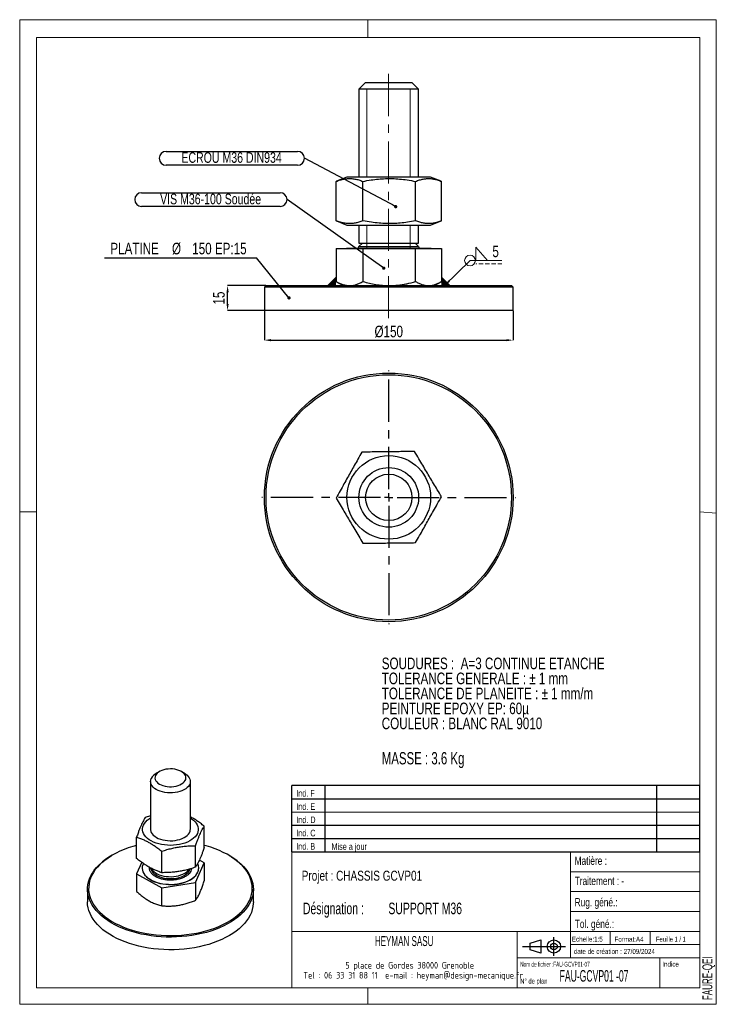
# Model space of a CAD drawing. Header units: millimetres. Extents: x 0 to 210, y 0 to 297.
import ezdxf
from ezdxf.enums import TextEntityAlignment as Align

# ---------------------------------------------------------------- set-up
doc = ezdxf.new("R2010")
doc.units = ezdxf.units.MM
doc.header["$PDSIZE"] = -1
doc.linetypes.add('CENTERX2', pattern=[20.32, 12.7, -2.54, 2.54, -2.54])
doc.linetypes.add('HIDDEN', pattern=[1.905, 1.27, -0.635])
for name, color, linetype in [('COTES', 1, 'Continuous'), ('NOTES', 6, 'Continuous'), ('TRAIT-MIXTES', 3, 'CENTERX2')]:
    doc.layers.add(name, color=color, linetype=linetype)
doc.layers.add('TRAIT-FORT', color=4, linetype='Continuous', lineweight=25)
doc.styles.add('SLDTEXTSTYLE0', font='TXT', dxfattribs={"width": 0.75})
doc.styles.add('SLDTEXTSTYLE1', font='TXT', dxfattribs={"width": 0.696429})
doc.styles.add('SLDTEXTSTYLE2', font='TXT', dxfattribs={"width": 0.605})
doc.styles.add('SLDTEXTSTYLE3', font='TXT', dxfattribs={"width": 0.692308})
doc.styles.add('SLDTEXTSTYLE4', font='TXT', dxfattribs={"width": 0.7})
doc.styles.add('SLDTEXTSTYLE5', font='TXT', dxfattribs={"width": 0.568363})
doc.styles.add('SLDTEXTSTYLE6', font='TXT', dxfattribs={"width": 0.554289})
doc.styles.add('SLDTEXTSTYLE7', font='TXT', dxfattribs={"width": 0.672073})
doc.styles.add('SLDTEXTSTYLE8', font='ISOCP3', dxfattribs={"width": 0.96})
doc.dimstyles.new('SLDDIMSTYLE0', dxfattribs={"dimtxt": 3.5, "dimasz": 2, "dimexe": 0, "dimexo": 0.0625, "dimgap": 0.875, "dimtad": 1, "dimlfac": 2, "dimrnd": 1e-09, "dimzin": 12, "dimdsep": 46, "dimtxsty": 'SLDTEXTSTYLE0', "dimsah": 1, "dimcen": 0.09, "dimadec": 0, "dimazin": 3, "dimtfac": 1, "dimtmove": 0, "dimatfit": 0, "dimfxl": 1, "dimfrac": 2, "dimtolj": 1, "dimtzin": 12, "dimarcsym": 0})
doc.dimstyles.new('SLDDIMSTYLE1', dxfattribs={"dimtxt": 3.5, "dimasz": 2, "dimexe": 0, "dimexo": 0.0625, "dimgap": 0.875, "dimtad": 1, "dimlfac": 2, "dimrnd": 1e-09, "dimzin": 12, "dimdsep": 46, "dimtxsty": 'SLDTEXTSTYLE0', "dimsah": 1, "dimcen": 0.09, "dimadec": 0, "dimazin": 3, "dimtfac": 1, "dimtofl": 0, "dimtmove": 0, "dimatfit": 3, "dimfxl": 1, "dimfrac": 2, "dimtolj": 1, "dimtzin": 12, "dimarcsym": 0})
doc.dimstyles.new('SLDDIMSTYLE2', dxfattribs={"dimtxt": 0.18, "dimasz": 1, "dimexe": 0, "dimexo": 0.0625, "dimgap": 0, "dimtad": 0, "dimtih": 1, "dimtoh": 1, "dimdec": 0, "dimrnd": 1e-09, "dimzin": 0, "dimdsep": 46, "dimtxsty": 'Standard', "dimblk1": 'DOT', "dimblk2": 'DOT', "dimsah": 1, "dimcen": 0.09, "dimadec": 0, "dimazin": 0, "dimtfac": 1, "dimtdec": 0, "dimtofl": 0, "dimtmove": 0, "dimatfit": 3, "dimldrblk": 'DOT', "dimfxl": 1, "dimfrac": 2, "dimtolj": 1, "dimtzin": 0, "dimarcsym": 0})
doc.dimstyles.new('SLDDIMSTYLE3', dxfattribs={"dimtxt": 0.18, "dimasz": 2, "dimexe": 0, "dimexo": 0.0625, "dimgap": 0, "dimtad": 0, "dimtih": 1, "dimtoh": 1, "dimdec": 0, "dimrnd": 1e-09, "dimzin": 0, "dimdsep": 46, "dimtxsty": 'Standard', "dimsah": 1, "dimcen": 0.09, "dimadec": 0, "dimazin": 0, "dimtfac": 2, "dimtdec": 0, "dimtofl": 0, "dimtmove": 0, "dimatfit": 3, "dimfxl": 1, "dimfrac": 2, "dimtolj": 1, "dimtzin": 0, "dimarcsym": 0})

# ---------------------------------------------------------------- blocks, each defined once
blk = doc.blocks.new('TAB MODIFS')
for p, q in [((123, 20), (0, 20)), ((0, 0), (0, 20)), ((10, 20), (10, 0)), ((110, 20), (110, 0)), ((123, 0), (123, 20)), ((0, 16), (123, 16)), ((0, 8), (123, 8)), ((0, 4), (123, 4)), ((0, 0), (123, 0))]:
    blk.add_line(p, q)
at = {"color": 7, "linetype": 'Continuous', "lineweight": 18}
blk.add_line((0, 12), (123, 12), dxfattribs=at)
at = {"color": 7}
for tag in ['AUTOATTR0', 'AUTOATTR1', 'AUTOATTR2', 'AUTOATTR3', 'AUTOATTR4', 'AUTOATTR5', 'AUTOATTR6', 'AUTOATTR7', 'AUTOATTR8', 'AUTOATTR9']:
    blk.add_attdef(tag, (0, 0), '', height=1, dxfattribs=at)
at = {"layer": 'NOTES', "color": 211, "char_height": 2, "attachment_point": 1, "style": 'SLDTEXTSTYLE0'}
for s, insert in [('Ind. F', (1.36, 18.66)), ('Ind. E', (1.36, 14.66)), ('Ind. D', (1.36, 10.66)), ('Ind. C', (1.36, 6.66)), ('Ind. B', (1.36, 2.66))]:
    blk.add_mtext(s, dxfattribs=dict(at, insert=insert))
blk = doc.blocks.new('Bloc2')
for p, q in [((2.32, 3.8), (5.55, 4.8)), ((2.32, 1.8), (2.32, 3.8)), ((5.55, 4.8), (5.55, 0.8)), ((9.48, 0), (9.48, 5.6)), ((0, 2.8), (12.98, 2.8)), ((5.55, 0.8), (2.32, 1.8))]:
    blk.add_line(p, q)
for radius in [2, 1]:
    blk.add_circle((9.48, 2.8), radius)
blk = doc.blocks.new('SW_NOTE_0')
at = {"layer": 'NOTES', "color": 0, "char_height": 3.5, "attachment_point": 1, "style": 'SLDTEXTSTYLE0'}
for s, insert in [('SOUDURES :  A=3 CONTINUE ETANCHE', (0, 4.51)), ('TOLERANCE GENERALE : ± 1 mm', (0, -0.01)), ('TOLERANCE DE PLANEITE : ± 1 mm/m', (0, -4.54)), ('PEINTURE EPOXY EP: 60µ', (0, -9.07)), ('COULEUR : BLANC RAL 9010', (0, -13.59))]:
    blk.add_mtext(s, dxfattribs=dict(at, insert=insert))
blk = doc.blocks.new('SW_NOTE_1')
at = {"layer": 'NOTES', "color": 0, "char_height": 3.5, "attachment_point": 1, "style": 'SLDTEXTSTYLE7'}
for s, insert in [('Désignation :', (0, 4.51)), ('SUPPORT M36', (25.76, 4.51))]:
    blk.add_mtext(s, dxfattribs=dict(at, insert=insert))
blk = doc.blocks.new('SW_NOTE_2')
at = {"layer": 'NOTES', "color": 0, "char_height": 2, "attachment_point": 2, "style": 'SLDTEXTSTYLE8'}
for s, insert in [('5 place de Gordes 38000 Grenoble', (20.94, 2.58)), ('Tel : 06 33 31 88 11  e-mail : heyman@design-mecanique.fr', (22, -0.42))]:
    blk.add_mtext(s, dxfattribs=dict(at, insert=insert))
blk = doc.blocks.new('_D')
at = {"layer": 'COTES', "color": 0, "lineweight": -2, "transparency": 16777216}
for p, q in [((74.18, 216.79), (62.66, 216.79)), ((62.66, 211.29), (62.66, 214.79)), ((73.68, 209.29), (62.66, 209.29))]:
    blk.add_line(p, q, dxfattribs=at)
at = {"layer": 'COTES', "color": 0, "transparency": 16777216}
for points in [[(62.32, 214.79), (62.99, 214.79), (62.66, 216.79)], [(62.32, 211.29), (62.99, 211.29), (62.66, 209.29)]]:
    blk.add_solid(points, dxfattribs=at)
at = {"layer": 'Defpoints', "color": 0, "transparency": 16777216}
for p in [(62.66, 216.79), (74.24, 216.79), (73.74, 209.29)]:
    blk.add_point(p, dxfattribs=at)
at = {"layer": 'COTES', "color": 0, "transparency": 16777216, "insert": (58.28, 213.04), "char_height": 3.5, "attachment_point": 2, "rotation": 90, "style": 'SLDTEXTSTYLE0'}
blk.add_mtext('\\A1;15', dxfattribs=at)
blk = doc.blocks.new('_D_1')
at = {"layer": 'COTES', "color": 0, "lineweight": -2, "transparency": 16777216}
for p, q in [((73.74, 209.23), (73.74, 200.33)), ((148.74, 209.23), (148.74, 200.33)), ((75.74, 200.33), (146.74, 200.33))]:
    blk.add_line(p, q, dxfattribs=at)
at = {"layer": 'COTES', "color": 0, "transparency": 16777216}
for points in [[(75.74, 200.66), (75.74, 200), (73.74, 200.33)], [(146.74, 200.66), (146.74, 200), (148.74, 200.33)]]:
    blk.add_solid(points, dxfattribs=at)
at = {"layer": 'Defpoints', "color": 0, "transparency": 16777216}
for p in [(73.74, 209.29), (148.74, 209.29), (148.74, 200.33)]:
    blk.add_point(p, dxfattribs=at)
at = {"layer": 'COTES', "color": 0, "transparency": 16777216, "insert": (111.24, 204.7), "char_height": 3.5, "attachment_point": 2, "style": 'SLDTEXTSTYLE0'}
blk.add_mtext('\\A1;%%c150', dxfattribs=at)
blk = doc.blocks.new('SW_NOTE_3')
at = {"layer": 'NOTES', "color": 0}
blk.add_line((-45.84, 0), (0, 0), dxfattribs=at)
at = {"layer": 'NOTES', "color": 0, "char_height": 3.5, "attachment_point": 2, "style": 'SLDTEXTSTYLE0'}
for s, insert in [('PLATINE', (-36.73, 4.56)), ('%%c', (-24.09, 4.56)), ('150 EP:15', (-11.16, 4.56))]:
    blk.add_mtext(s, dxfattribs=dict(at, insert=insert))
blk = doc.blocks.new('_Dot')
at = {"color": 0, "linetype": 'ByBlock', "lineweight": -2}
blk.add_line((-0.5, 0), (-1, 0), dxfattribs=at)
at = {"color": 0, "linetype": 'ByBlock', "const_width": 0.5}
blk.add_lwpolyline([(-0.25, 0, 1), (0.25, 0, 1)], format="xyb", close=True, dxfattribs=at)
blk = doc.blocks.new('SW_NOTE_4')
at = {"layer": 'NOTES', "color": 0}
for p, q in [((-41.7, 2.08), (-2.08, 2.08)), ((-2.08, -2.08), (-41.7, -2.08))]:
    blk.add_line(p, q, dxfattribs=at)
for centre, start, end in [((-41.7, 0), 90, 270), ((-2.08, 0), 270, 90)]:
    blk.add_arc(centre, 2.08, start, end, dxfattribs=at)
at = {"layer": 'NOTES', "color": 0, "insert": (-21.99, 1.82), "char_height": 3.175, "attachment_point": 2, "style": 'SLDTEXTSTYLE0'}
blk.add_mtext('ECROU M36 DIN934', dxfattribs=at)
blk = doc.blocks.new('SW_NOTE_5')
at = {"layer": 'NOTES', "color": 0}
for p, q in [((-43.84, 2.08), (-2.08, 2.08)), ((-2.08, -2.08), (-43.84, -2.08))]:
    blk.add_line(p, q, dxfattribs=at)
for centre, start, end in [((-43.84, 0), 90, 270), ((-2.08, 0), 270, 90)]:
    blk.add_arc(centre, 2.08, start, end, dxfattribs=at)
at = {"layer": 'NOTES', "color": 0, "insert": (-23.03, 1.77), "char_height": 3.175, "attachment_point": 2, "style": 'SLDTEXTSTYLE0'}
blk.add_mtext('VIS M36-100 Soudée', dxfattribs=at)
blk = doc.blocks.new('SW_SYMBOL_WELD_FILL')
at = {"color": 0, "linetype": 'Continuous', "lineweight": 18}
for p, q in [((100, 0), (100, 900)), ((100, 900), (900, 0)), ((100, 0), (900, 0))]:
    blk.add_line(p, q, dxfattribs=at)
blk = doc.blocks.new('SW_WELDSYMBOL_0')
at = {"color": 0, "linetype": 'Continuous', "lineweight": 18}
blk.add_line((9.64, 0), (0, 0), dxfattribs=at)
at = {"color": 0, "linetype": 'HIDDEN', "lineweight": 18}
blk.add_line((9.64, -1), (1.8, -1), dxfattribs=at)
at = {"color": 0, "linetype": 'Continuous', "lineweight": 18}
blk.add_circle((0, 0), 1.62, dxfattribs=at)
at = {"color": 0, "linetype": 'Continuous', "lineweight": 18, "xscale": 0.004470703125, "yscale": 0.004470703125, "zscale": 0.004470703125}
blk.add_blockref('SW_SYMBOL_WELD_FILL', (1.26, 0), dxfattribs=at)
at = {"color": 0, "linetype": 'Continuous', "lineweight": 18, "insert": (6.74, 4.51), "char_height": 3.5, "attachment_point": 1, "style": 'SLDTEXTSTYLE0'}
blk.add_mtext('5', dxfattribs=at)
blk = doc.blocks.new('SW_CENTERMARKSYMBOL_0')
at = {"layer": 'TRAIT-MIXTES', "color": 0}
for p, q in [((0, 2.5), (0, 38.25)), ((-2.5, 0), (-38.25, 0)), ((0, 0), (-1.25, 0)), ((0, 0), (0, 1.25)), ((0, 0), (0, -1.25)), ((0, 0), (1.25, 0)), ((2.5, 0), (38.25, 0)), ((0, -2.5), (0, -38.25))]:
    blk.add_line(p, q, dxfattribs=at)

msp = doc.modelspace()

# ---------------------------------------------------------------- hatches: boundary and pattern name
at = {"lineweight": 18}
for points in [[(95.364, 219.2888), (95.364, 218.0169), (95.364, 216.7888), (92.864, 216.7888)], [(127.116, 219.2888), (127.116, 218.0169), (127.116, 216.7888), (129.616, 216.7888)]]:
    msp.add_hatch(color=256, dxfattribs=at).paths.add_polyline_path(points, flags=0)

# ---------------------------------------------------------------- linework, layer by layer
for p, q in [((-0.0171, 297), (209.9829, 297)), ((-0.0171, 297), (-0.0171, 0)), ((104.9829, 297), (104.9829, 291.6268)), ((209.9829, 297), (209.9829, 0)), ((5, 291.6268), (205, 291.6268)), ((5, 291.6268), (5, 148.5091)), ((205, 291.6268), (204.9999, 5.0001)), ((102.24, 276.0388), (117.7221, 276.0388)), ((104.6165, 276.0388), (104.6165, 249.5388)), ((117.7221, 276.0388), (117.7221, 249.5388)), ((117.7221, 249.5388), (104.6165, 249.5388)), ((104.6165, 235.0388), (117.7221, 235.0388)), ((104.6165, 235.0388), (104.6165, 227.8992)), ((117.7221, 235.0388), (117.7221, 227.8888)), ((95.364, 219.2888), (92.864, 216.7888)), ((127.116, 219.2888), (129.616, 216.7888)), ((-0.0171, 148.5091), (5, 148.5091)), ((5, 148.5091), (5, 5.0001)), ((205, 148.5184), (209.9829, 148.1054)), ((5, 67.6922), (5, 5.0001)), ((81.9999, 46.0001), (81.9999, 5.0001)), ((204.9999, 46.0001), (81.9999, 46.0001)), ((165.9999, 46.0001), (165.9999, 14.0001)), ((204.9999, 46.0001), (204.9999, 5.0001)), ((165.9999, 40.0001), (204.9999, 40.0001)), ((165.9999, 34.0001), (204.9999, 34.0001)), ((165.9999, 28.0001), (204.9999, 28.0001)), ((81.9999, 22.0001), (204.9999, 22.0001)), ((149.9999, 22.0001), (149.9999, 5.0001)), ((177.9999, 22.0001), (177.9999, 18.0001)), ((189.9999, 22.0001), (189.9999, 18.0001)), ((165.9999, 18.0001), (204.9999, 18.0001)), ((149.9999, 14.0001), (204.9999, 14.0001)), ((192.9999, 14.0001), (192.9999, 5.0001)), ((5, 5.0001), (204.9999, 5.0001)), ((81.9999, 5.0001), (204.9999, 5.0001)), ((104.9829, 0), (104.9829, 5.0001)), ((-0.0171, 0), (209.9829, 0))]:
    msp.add_line(p, q, dxfattribs=at)
at = {"layer": 'TRAIT-FORT', "lineweight": 25}
for p, q in [((104.24, 278.0388), (102.24, 276.0388)), ((104.24, 278.0388), (105.2206, 278.0388)), ((105.2206, 278.0388), (118.24, 278.0388)), ((120.24, 276.0388), (118.24, 278.0388)), ((102.24, 276.0388), (102.24, 249.5388)), ((103.5008, 276.0388), (102.24, 276.0388)), ((120.24, 276.0388), (103.5008, 276.0388)), ((120.24, 249.5388), (120.24, 276.0388)), ((98.6255, 249.5388), (95.4719, 248.2647)), ((105.0654, 249.5388), (98.6255, 249.5388)), ((123.8545, 249.5388), (105.0654, 249.5388)), ((127.0081, 248.2647), (123.8545, 249.5388)), ((95.4797, 248.2622), (95.364, 248.2206)), ((95.364, 236.357), (95.364, 248.2206)), ((103.4684, 236.357), (103.4684, 248.2206)), ((119.3444, 236.357), (119.3444, 248.2206)), ((127.116, 236.357), (127.116, 248.2206)), ((95.364, 236.357), (95.4797, 236.3152)), ((95.4719, 236.3129), (98.6255, 235.0388)), ((98.6255, 235.0388), (105.0654, 235.0388)), ((102.24, 235.0388), (102.24, 229.6213)), ((105.0654, 235.0388), (123.8545, 235.0388)), ((120.24, 229.6213), (120.24, 235.0388)), ((123.8545, 235.0388), (127.0081, 236.3129)), ((103.3225, 229.6213), (102.24, 228.5388)), ((102.24, 229.6213), (120.24, 229.6213)), ((120.24, 228.5388), (119.1575, 229.6213)), ((95.364, 227.9388), (95.364, 218.0169)), ((95.364, 227.9388), (103.4684, 227.9388)), ((98.4625, 228.0388), (98.4625, 227.9388)), ((98.4625, 228.0388), (124.0175, 228.0388)), ((102.24, 228.5388), (120.24, 228.5388)), ((103.4684, 227.9388), (103.4684, 218.0169)), ((103.4684, 227.9388), (119.3444, 227.9388)), ((119.3444, 218.0169), (119.3444, 227.9388)), ((119.3444, 227.9388), (127.116, 227.9388)), ((124.0175, 227.9388), (124.0175, 228.0388)), ((127.116, 227.9388), (127.116, 218.0169)), ((95.4718, 217.9596), (95.364, 218.0169)), ((95.4694, 217.9554), (97.49, 216.7888)), ((124.99, 216.7888), (127.0106, 217.9554)), ((74.24, 216.7888), (73.74, 216.2888)), ((73.74, 216.2888), (73.74, 209.2888)), ((148.74, 216.2888), (73.74, 216.2888)), ((74.24, 216.7888), (148.24, 216.7888)), ((148.74, 216.2888), (148.24, 216.7888)), ((148.74, 209.2888), (148.74, 216.2888)), ((145.3161, 209.2888), (73.74, 209.2888)), ((148.74, 209.2888), (145.3161, 209.2888)), ((42.1257, 70.2197), (41.1827, 69.6751)), ((49.6694, 69.6751), (48.7264, 70.2197)), ((39.4261, 67.2263), (39.4261, 52.8008)), ((51.4261, 52.8008), (51.4261, 67.2263)), ((39.4261, 56.8416), (37.8515, 56.3513)), ((55.6163, 47.2779), (55.6163, 53.736)), ((35.2359, 43.9723), (35.2359, 50.4304)), ((53.0007, 41.357), (53.0007, 47.8151)), ((27.9813, 45.0404), (27.7455, 44.9042)), ((42.8105, 39.7042), (42.8105, 46.1623)), ((63.1066, 44.9042), (62.8709, 45.0404)), ((36.756, 42.8309), (35.2359, 39.3898)), ((53.0007, 36.7745), (55.6163, 42.6954)), ((55.6163, 42.6954), (54.1584, 43.5169)), ((55.6163, 42.6954), (55.6163, 37.2943)), ((35.2359, 39.3898), (42.8105, 35.1216)), ((35.2359, 39.3898), (35.2359, 33.9887)), ((36.9077, 41.097), (36.9077, 41.0426)), ((53.9444, 41.0426), (53.9444, 41.097)), ((42.8105, 35.1216), (53.0007, 36.7745)), ((53.0007, 36.7745), (53.0007, 31.3734)), ((20.4261, 34.7008), (20.4261, 30.8903)), ((42.8105, 29.7205), (42.8105, 35.1216)), ((70.4261, 30.8903), (70.4261, 34.7008))]:
    msp.add_line(p, q, dxfattribs=at)
at = {"layer": 'TRAIT-FORT', "lineweight": 25, "flags": 128}
for points in [[(49.6694, 69.6751), (49.9684, 69.4894), (50.4324, 69.1355), (50.8142, 68.7502), (51.1075, 68.34), (51.3075, 67.9114), (51.411, 67.4716), (51.4162, 67.0278), (51.323, 66.5872), (51.1331, 66.1571), (50.8494, 65.7446), (50.4766, 65.3564), (50.0209, 64.9989), (49.4898, 64.678), (48.892, 64.3989), (48.2372, 64.1663), (47.5363, 63.9839), (46.8007, 63.8547), (46.0426, 63.7809), (45.2743, 63.7637), (44.5085, 63.8033), (43.7578, 63.8992), (43.0345, 64.0496), (42.3505, 64.2523), (41.7169, 64.5037), (41.1443, 64.7999), (40.642, 65.1359), (40.2182, 65.5062), (39.8799, 65.9048), (39.6327, 66.3251), (39.4807, 66.7602), (39.4262, 67.2029), (39.4703, 67.646), (39.6122, 68.0822), (39.6122, 68.0822)], [(40.9041, 68.9808), (40.7844, 68.5936), (40.7636, 68.2005), (40.8422, 67.8098), (41.0185, 67.4299), (41.2887, 67.0688), (41.6471, 66.7344), (42.0861, 66.4336), (42.5962, 66.1729), (43.1666, 65.9578), (43.7852, 65.7931), (44.4388, 65.682), (45.1134, 65.6271), (45.7947, 65.6295), (46.4681, 65.6891), (47.1193, 65.8046), (47.7345, 65.9737), (48.3004, 66.1927), (48.805, 66.4569), (49.2377, 66.7607), (49.5891, 67.0977), (49.8518, 67.4606), (50.0201, 67.8417), (50.0906, 68.2328), (50.0616, 68.6258), (49.9338, 69.0121), (49.71, 69.3836), (49.3948, 69.7323), (48.9951, 70.0508), (48.5193, 70.3322), (47.9775, 70.5707), (47.3814, 70.7612), (46.7436, 70.8995), (46.0778, 70.9827), (45.398, 71.009), (44.7188, 70.9779), (44.0548, 70.8901), (43.4199, 70.7474), (42.8278, 70.5529), (42.2911, 70.3106), (41.8212, 70.0258), (41.4281, 69.7046), (41.1202, 69.3538), (40.9041, 68.9808)], [(37.3299, 51.4876), (37.1314, 52.0006), (37.0302, 52.523), (37.0274, 53.0487), (37.123, 53.5715), (37.3161, 54.0852), (37.6041, 54.5838), (37.9839, 55.0616), (38.451, 55.5129), (38.9998, 55.9323), (39.4261, 56.2025)], [(51.4261, 56.2025), (51.8188, 55.9551), (52.3721, 55.5376), (52.844, 55.088), (53.2289, 54.6116), (53.5223, 54.114), (53.7207, 53.6009), (53.822, 53.0785), (53.8248, 52.5528), (53.7291, 52.0301), (53.5361, 51.5164), (53.248, 51.0177), (52.8682, 50.5399), (52.4012, 50.0887), (51.8523, 49.6692), (51.2282, 49.2865), (50.536, 48.945), (49.7839, 48.6486), (48.9807, 48.401), (48.1358, 48.2049), (47.2592, 48.0627), (46.361, 47.9761), (45.4519, 47.946), (44.5425, 47.9728), (43.6435, 48.0563), (42.7654, 48.1954), (41.9184, 48.3884), (41.1126, 48.6332), (40.3574, 48.9269), (39.6616, 49.266), (39.0333, 49.6465), (38.48, 50.064), (38.0082, 50.5136), (37.6233, 50.99), (37.3299, 51.4876), (37.3299, 51.4876)], [(39.6497, 51.8639), (39.9047, 51.4451), (40.2503, 51.0487), (40.6809, 50.681), (41.1895, 50.3481), (41.7675, 50.0555), (42.4057, 49.8079), (43.0935, 49.6095), (43.8195, 49.4635), (44.5719, 49.3723), (45.3384, 49.3374), (46.1063, 49.3594), (46.863, 49.4379), (47.5962, 49.5715), (48.2937, 49.7583), (48.9441, 49.9949), (49.5368, 50.2777), (50.0619, 50.6018), (50.5109, 50.9621), (50.8765, 51.3526), (51.1525, 51.7668), (51.3345, 52.1981), (51.4195, 52.6392), (51.4261, 52.8008)], [(35.2359, 47.9408), (34.0536, 47.609), (32.7148, 47.1764), (31.4252, 46.6966), (30.1897, 46.1714), (29.0132, 45.6029), (27.9002, 44.9933), (26.855, 44.3449), (25.8816, 43.6603), (24.9839, 42.942), (24.1652, 42.193), (23.4288, 41.4159), (22.7775, 40.614), (22.2138, 39.7902), (21.7399, 38.9478), (21.3576, 38.0901), (21.0685, 37.2202), (20.8736, 36.3417), (20.7737, 35.4579), (20.7692, 34.5721), (20.86, 33.688), (21.0459, 32.8088), (21.3262, 31.938), (21.6996, 31.0789), (22.1649, 30.2349), (22.7201, 29.4093), (23.3632, 28.6051), (24.0917, 27.8256), (24.9027, 27.0737), (25.7931, 26.3524), (26.7594, 25.6645), (27.798, 25.0125), (28.9047, 24.3991), (30.0754, 23.8267), (31.3055, 23.2973), (32.5902, 22.8131), (33.9245, 22.3759), (35.3034, 21.9875), (36.7214, 21.6493), (38.1731, 21.3627), (39.6529, 21.1287), (41.155, 20.9483), (42.6736, 20.8221), (44.2028, 20.7507), (45.7368, 20.7343), (47.2696, 20.773), (48.7953, 20.8667), (50.3079, 21.0149), (51.8017, 21.2171), (53.2707, 21.4725), (54.7095, 21.7802), (56.1123, 22.1389), (57.4737, 22.5472), (58.7886, 23.0036), (60.0518, 23.5064), (61.2583, 24.0535), (62.4037, 24.6428), (63.4833, 25.2721), (64.4931, 25.9389), (65.4291, 26.6407), (66.2877, 27.3747), (67.0656, 28.1382), (67.7598, 28.928), (68.3676, 29.7413), (68.8867, 30.5748), (69.3149, 31.4253), (69.6508, 32.2895), (69.8929, 33.1641), (70.0404, 34.0457), (70.0926, 34.9309), (70.0494, 35.8163), (69.911, 36.6984), (69.6778, 37.5738), (69.3508, 38.4391), (68.9313, 39.2911), (68.4208, 40.1263), (67.8213, 40.9416), (67.1352, 41.7338), (66.3651, 42.4999), (65.514, 43.2368), (64.5852, 43.9418), (63.5823, 44.6121), (62.5091, 45.245), (61.3698, 45.8383), (60.1688, 46.3895), (58.9108, 46.8965), (57.6007, 47.3574), (56.2434, 47.7704), (55.6163, 47.9408)], [(63.1066, 44.9042), (63.8276, 44.4702), (64.8441, 43.7908), (65.7855, 43.0763), (66.6481, 42.3294), (67.4286, 41.553), (68.1239, 40.7501), (68.7315, 39.9238), (69.2489, 39.0773), (69.6741, 38.2138), (70.0056, 37.3367), (70.2419, 36.4495), (70.3822, 35.5555), (70.426, 34.6582), (70.373, 33.761), (70.2236, 32.8675), (69.9781, 31.981), (69.6378, 31.1051), (69.2037, 30.2431), (68.6776, 29.3984), (68.0616, 28.5742), (67.3581, 27.7736), (66.5696, 26.9999), (65.6994, 26.2559), (64.7507, 25.5447), (63.7273, 24.8688), (62.6331, 24.231), (61.4723, 23.6337), (60.2494, 23.0792), (58.9692, 22.5697), (57.6365, 22.1071), (56.2567, 21.6932), (54.8349, 21.3297), (53.3767, 21.0179), (51.8878, 20.759), (50.3739, 20.5541), (48.8408, 20.4039), (47.2945, 20.309), (45.741, 20.2697), (44.1863, 20.2863), (42.6364, 20.3587), (41.0972, 20.4866), (39.5748, 20.6694), (38.0751, 20.9066), (36.6038, 21.1971), (35.1666, 21.5399), (33.7691, 21.9335), (32.4167, 22.3766), (31.1147, 22.8673), (29.868, 23.4038), (28.6815, 23.9841), (27.5597, 24.6058), (26.5071, 25.2665), (25.5277, 25.9638), (24.6253, 26.6948), (23.8034, 27.4568), (23.0651, 28.2469), (22.4133, 29.0619), (21.8505, 29.8987), (21.379, 30.7541), (21.0005, 31.6248), (20.7165, 32.5074), (20.5281, 33.3985), (20.436, 34.2946), (20.4406, 35.1922), (20.5418, 36.088), (20.7394, 36.9784), (21.0324, 37.86), (21.4198, 38.7294), (21.9001, 39.5832), (22.4714, 40.4181), (23.1315, 41.2308), (23.8779, 42.0184), (24.7076, 42.7776), (25.6175, 43.5055), (26.604, 44.1994), (27.6634, 44.8566), (27.7455, 44.9042)], [(37.2456, 42.4683), (37.0716, 42.0569), (36.9422, 41.5388), (36.9089, 41.0157), (36.9721, 40.4935), (37.1311, 39.9782), (37.3841, 39.4755), (37.7283, 38.9912), (38.1596, 38.5308), (38.6733, 38.0995), (39.2634, 37.7021), (39.9235, 37.3432), (40.6458, 37.0268), (41.4223, 36.7565), (42.2442, 36.5354), (43.1021, 36.366), (43.9864, 36.2502), (44.887, 36.1893), (45.7936, 36.1841), (46.6962, 36.2344), (47.5843, 36.3399), (48.448, 36.4993), (49.2774, 36.7108), (50.0632, 36.972), (50.7965, 37.2799), (51.4689, 37.631), (52.0728, 38.0215), (52.6014, 38.4467), (53.0488, 38.9021), (53.4097, 39.3822), (53.6802, 39.8818), (53.6802, 39.8818)], [(36.9077, 41.0426), (36.9089, 40.9612), (36.9721, 40.4391), (37.1311, 39.9237), (37.3841, 39.4211), (37.7283, 38.9368), (38.1596, 38.4764), (38.6733, 38.045), (39.2634, 37.6477), (39.9235, 37.2887), (40.6458, 36.9724), (41.4223, 36.7021), (42.2442, 36.481), (43.1021, 36.3116), (43.9864, 36.1958), (44.887, 36.1349), (45.7936, 36.1296), (46.6962, 36.18), (47.5843, 36.2855), (48.448, 36.4449), (49.2774, 36.6564), (50.0632, 36.9175), (50.7965, 37.2254), (51.4689, 37.5766), (52.0728, 37.967), (52.6014, 38.3923), (53.0488, 38.8476), (53.4097, 39.3278), (53.6802, 39.8274)], [(39.4421, 41.116), (39.4578, 41.0133), (39.5857, 40.5756), (39.8094, 40.151), (40.1254, 39.7464), (40.5284, 39.3684), (41.0118, 39.0233), (41.5677, 38.7166), (42.1869, 38.4536), (42.8594, 38.2384), (43.574, 38.0746), (44.319, 37.965), (45.0821, 37.9112), (45.851, 37.9142), (46.6128, 37.9739), (47.3552, 38.0894), (48.0659, 38.2587), (48.7332, 38.4791), (49.3462, 38.747), (49.8949, 39.0579), (50.3702, 39.4068), (50.7643, 39.7879), (51.0708, 40.195), (51.2845, 40.6213), (51.3567, 40.8441)], [(39.6615, 40.9978), (39.7447, 40.8448), (40.038, 40.4345), (40.4198, 40.0493), (40.8838, 39.6954), (41.4224, 39.3787), (42.0267, 39.1043), (42.6869, 38.8768), (43.392, 38.6999), (44.1305, 38.5764), (44.8903, 38.5086), (45.6589, 38.4973), (46.4237, 38.543), (47.1721, 38.6446), (47.8918, 38.8007), (48.571, 39.0087), (49.1986, 39.2651), (49.7643, 39.5657), (50.2587, 39.9056), (50.6738, 40.2792), (51.0027, 40.6804), (51.0476, 40.7477)], [(54.11, 17.3567), (52.6358, 17.0712), (51.1336, 16.8392), (49.6094, 16.6616), (48.069, 16.5389), (46.5183, 16.4718), (44.9634, 16.4605), (43.4104, 16.5051), (41.8651, 16.6052), (40.3336, 16.7607), (38.8218, 16.9708), (37.3355, 17.2347), (35.8806, 17.5515), (34.4626, 17.9199), (33.0869, 18.3385), (31.7591, 18.8056), (30.4841, 19.3195), (29.2669, 19.8781), (28.1122, 20.4794), (27.0245, 21.1209), (26.0081, 21.8002), (25.0667, 22.5147), (24.2041, 23.2616), (23.4236, 24.038), (22.7282, 24.8409), (22.1206, 25.6673), (21.6033, 26.5138), (21.178, 27.3772), (20.8466, 28.2543), (20.6103, 29.1416), (20.47, 30.0356), (20.4261, 30.8903)], [(70.4261, 30.8903), (70.4116, 30.3988), (70.3103, 29.503), (70.1128, 28.6126), (69.8198, 27.731), (69.4323, 26.8617), (68.9521, 26.0079), (68.3807, 25.173), (67.7206, 24.3602), (66.9743, 23.5727), (66.1445, 22.8135), (65.2347, 22.0855), (64.2481, 21.3916), (63.1888, 20.7345), (62.0607, 20.1166), (60.8683, 19.5405), (59.6161, 19.0082), (58.3091, 18.5219), (56.9522, 18.0835), (55.5507, 17.6946), (54.11, 17.3567)]]:
    msp.add_lwpolyline(points, dxfattribs=at)
at = {"layer": 'TRAIT-FORT', "lineweight": 25}
for radius in [37.5, 37, 12.6145, 9, 7]:
    msp.add_circle((111.24, 152.9085), radius, dxfattribs=at)
for centre, radius, start, end in [((101.74, 228.5388), 0.5, 270, 360), ((120.74, 228.5388), 0.5, 180, 270), ((42.9856, 66.3268), 3.8029, 118.299315, 152.508826), ((41.5327, 52.8085), 2.1067, 180.211232, 206.642185), ((50.9831, 41.0981), 2.9586, 335.727534, 26.072545), ((50.9708, 41.0527), 2.9736, 335.66548, 359.804258)]:
    msp.add_arc(centre, radius, start, end, dxfattribs=at)
for points, knots in [([(95.364, 248.2206), (95.7764, 248.3732), (96.5632, 248.6643), (97.7153, 248.9395), (98.8053, 249.0805), (99.8915, 249.0899), (101.0134, 248.9603), (102.2162, 248.6825), (103.0375, 248.3796), (103.4684, 248.2206)], [0, 0, 0, 0, 0.15416453, 0.29416558, 0.42615388, 0.55534005, 0.69300935, 0.83890349, 1, 1, 1, 1]), ([(103.4684, 248.2206), (104.2762, 248.3732), (105.8176, 248.6643), (108.0744, 248.9395), (110.2096, 249.0805), (112.3374, 249.0899), (114.5352, 248.9603), (116.8914, 248.6825), (118.5002, 248.3796), (119.3444, 248.2206)], [0, 0, 0, 0, 0.15416449, 0.29416556, 0.42615383, 0.55534004, 0.69300931, 0.83890349, 1, 1, 1, 1]), ([(119.3444, 248.2206), (119.7398, 248.3732), (120.4943, 248.6643), (121.5991, 248.9395), (122.6443, 249.0805), (123.6859, 249.0899), (124.7618, 248.9603), (125.9152, 248.6825), (126.7027, 248.3796), (127.116, 248.2206)], [0, 0, 0, 0, 0.15416447, 0.29416552, 0.42615379, 0.55534004, 0.6930093, 0.83890348, 1, 1, 1, 1]), ([(103.4684, 236.357), (103.0561, 236.2044), (102.2692, 235.9133), (101.1172, 235.6382), (100.0272, 235.4971), (98.941, 235.4878), (97.819, 235.6174), (96.6163, 235.8952), (95.795, 236.1981), (95.364, 236.357)], [0, 0, 0, 0, 0.15416445, 0.29416551, 0.42615391, 0.55534006, 0.69300934, 0.8389035, 1, 1, 1, 1]), ([(119.3444, 236.357), (118.5366, 236.2044), (116.9952, 235.9133), (114.7384, 235.6382), (112.6032, 235.4971), (110.4755, 235.4878), (108.2776, 235.6174), (105.9214, 235.8952), (104.3127, 236.1981), (103.4684, 236.357)], [0, 0, 0, 0, 0.15416448, 0.29416552, 0.42615391, 0.55534009, 0.69300935, 0.83890351, 1, 1, 1, 1]), ([(127.116, 236.357), (126.7205, 236.2044), (125.966, 235.9133), (124.8612, 235.6382), (123.816, 235.4971), (122.7745, 235.4878), (121.6986, 235.6174), (120.5452, 235.8952), (119.7577, 236.1981), (119.3444, 236.357)], [0, 0, 0, 0, 0.15416449, 0.29416555, 0.42615393, 0.55534011, 0.69300935, 0.83890354, 1, 1, 1, 1]), ([(95.364, 218.0169), (95.6911, 217.8414), (96.3464, 217.4897), (97.3521, 217.1037), (98.3769, 216.8393), (99.069, 216.8057), (99.4162, 216.7888)], [0, 0, 0, 0, 0.24726854, 0.49536275, 0.74687399, 1, 1, 1, 1]), ([(99.4162, 216.7888), (99.7543, 216.8048), (100.4327, 216.8369), (101.4497, 217.0938), (102.4648, 217.4789), (103.1334, 217.8374), (103.4684, 218.0169)], [0, 0, 0, 0, 0.24649101, 0.49459348, 0.74679294, 1, 1, 1, 1]), ([(103.4684, 218.0169), (104.1092, 217.8414), (105.3928, 217.4897), (107.3629, 217.1037), (109.3704, 216.8393), (110.7263, 216.8057), (111.4064, 216.7888)], [0, 0, 0, 0, 0.24726856, 0.49536275, 0.74687397, 1, 1, 1, 1]), ([(111.4064, 216.7888), (112.2903, 216.8162), (113.6194, 216.8573), (115.3703, 217.1033), (117.1446, 217.4245), (118.4563, 217.7777), (119.3444, 218.0169)], [0, 0, 0, 0, 0.32889298, 0.49457818, 0.6577753, 1, 1, 1, 1]), ([(119.3444, 218.0169), (119.6581, 217.8414), (120.2864, 217.4897), (121.2508, 217.1037), (122.2335, 216.8393), (122.8973, 216.8057), (123.2302, 216.7888)], [0, 0, 0, 0, 0.24726851, 0.49536282, 0.74687401, 1, 1, 1, 1]), ([(123.2302, 216.7888), (123.5544, 216.8048), (124.2049, 216.8369), (125.1802, 217.0938), (126.1536, 217.4789), (126.7947, 217.8374), (127.116, 218.0169)], [0, 0, 0, 0, 0.24649109, 0.49459343, 0.74679305, 1, 1, 1, 1]), ([(103.1356, 166.5614), (102.7402, 165.8569), (101.9857, 164.5128), (100.8809, 162.5446), (99.8357, 160.6826), (98.7941, 158.827), (97.7182, 156.9103), (96.5648, 154.8555), (95.7773, 153.4526), (95.364, 152.7163)], [0, 0, 0, 0, 0.15416449, 0.29416554, 0.42615381, 0.55534004, 0.6930093, 0.83890349, 1, 1, 1, 1]), ([(119.0116, 166.7536), (118.2038, 166.7438), (116.6624, 166.7251), (114.4056, 166.6978), (112.2704, 166.672), (110.1426, 166.6462), (107.9448, 166.6196), (105.5886, 166.5911), (103.9798, 166.5716), (103.1356, 166.5614)], [0, 0, 0, 0, 0.15416452, 0.29416558, 0.42615384, 0.55534004, 0.69300932, 0.8389035, 1, 1, 1, 1]), ([(127.116, 153.1006), (126.7036, 153.7953), (125.9168, 155.1209), (124.7647, 157.0617), (123.6747, 158.8979), (122.5885, 160.7277), (121.4666, 162.6178), (120.2638, 164.644), (119.4425, 166.0275), (119.0116, 166.7536)], [0, 0, 0, 0, 0.15416453, 0.29416557, 0.42615385, 0.55534006, 0.69300934, 0.83890351, 1, 1, 1, 1]), ([(95.364, 152.7163), (95.7764, 152.0217), (96.5632, 150.6961), (97.7153, 148.7553), (98.8053, 146.9191), (99.8915, 145.0893), (101.0134, 143.1992), (102.2162, 141.1729), (103.0375, 139.7894), (103.4684, 139.0634)], [0, 0, 0, 0, 0.15416453, 0.29416558, 0.42615388, 0.55534005, 0.69300935, 0.83890349, 1, 1, 1, 1]), ([(119.3444, 139.2556), (119.7398, 139.96), (120.4943, 141.3042), (121.5991, 143.2724), (122.6443, 145.1344), (123.6859, 146.99), (124.7618, 148.9067), (125.9152, 150.9614), (126.7027, 152.3644), (127.116, 153.1006)], [0, 0, 0, 0, 0.15416447, 0.29416552, 0.42615379, 0.55534004, 0.6930093, 0.83890348, 1, 1, 1, 1]), ([(103.4684, 139.0634), (104.2762, 139.0732), (105.8176, 139.0919), (108.0744, 139.1192), (110.2096, 139.145), (112.3374, 139.1708), (114.5352, 139.1974), (116.8914, 139.2259), (118.5002, 139.2454), (119.3444, 139.2556)], [0, 0, 0, 0, 0.15416449, 0.29416556, 0.42615383, 0.55534004, 0.69300931, 0.83890349, 1, 1, 1, 1]), ([(55.6163, 53.736), (55.2308, 54.0363), (54.4954, 54.6094), (53.4187, 55.3647), (52.4064, 56.0156), (51.7483, 56.3801), (51.4261, 56.5586)], [0, 0, 0, 0, 0.27888014, 0.5321389, 0.77090271, 1, 1, 1, 1]), ([(37.8515, 56.3513), (37.7184, 56.1331), (37.4645, 55.7167), (37.0926, 55.0248), (36.7409, 54.3053), (36.3903, 53.5168), (36.0282, 52.6266), (35.64, 51.5966), (35.375, 50.8318), (35.2359, 50.4304)], [0, 0, 0, 0, 0.15416453, 0.29416558, 0.42615388, 0.55534005, 0.69300935, 0.83890349, 1, 1, 1, 1]), ([(53.0007, 47.8151), (53.1337, 48.1994), (53.3877, 48.9327), (53.7595, 49.9242), (54.1113, 50.7973), (54.4618, 51.5959), (54.8239, 52.3451), (55.2121, 53.0726), (55.4772, 53.5077), (55.6163, 53.736)], [0, 0, 0, 0, 0.15416453, 0.29416557, 0.42615385, 0.55534006, 0.69300934, 0.83890351, 1, 1, 1, 1]), ([(35.2359, 50.4304), (35.6213, 50.2963), (36.3567, 50.0404), (37.4335, 49.5834), (38.4522, 49.0861), (39.4674, 48.5192), (40.516, 47.8578), (41.6401, 47.0731), (42.4077, 46.4757), (42.8105, 46.1623)], [0, 0, 0, 0, 0.15416449, 0.29416556, 0.42615383, 0.55534004, 0.69300931, 0.83890349, 1, 1, 1, 1]), ([(42.8105, 46.1623), (43.329, 46.3294), (44.3183, 46.6483), (45.7669, 47.0331), (47.1374, 47.3321), (48.5031, 47.5588), (49.9138, 47.717), (51.4262, 47.8111), (52.4588, 47.8137), (53.0007, 47.8151)], [0, 0, 0, 0, 0.15416447, 0.29416552, 0.42615379, 0.55534004, 0.6930093, 0.83890348, 1, 1, 1, 1]), ([(55.6163, 47.2779), (55.4832, 46.8936), (55.2292, 46.1603), (54.8574, 45.1688), (54.5056, 44.2957), (54.1551, 43.4971), (53.793, 42.7479), (53.4048, 42.0204), (53.1397, 41.5853), (53.0007, 41.357)], [0, 0, 0, 0, 0.15416449, 0.2941655, 0.4261539, 0.55534008, 0.69300933, 0.8389035, 1, 1, 1, 1]), ([(42.8105, 39.7042), (42.4251, 39.8383), (41.6897, 40.0942), (40.6129, 40.5512), (39.5942, 41.0484), (38.579, 41.6153), (37.5304, 42.2768), (36.4062, 43.0614), (35.6387, 43.6588), (35.2359, 43.9723)], [0, 0, 0, 0, 0.15416448, 0.29416552, 0.42615391, 0.55534009, 0.69300935, 0.83890351, 1, 1, 1, 1]), ([(51.563, 40.1935), (51.4476, 39.9804), (51.21, 39.5413), (50.5769, 38.9313), (49.7302, 38.3797), (48.6819, 37.9307), (47.6912, 37.6667), (46.8619, 37.5296), (46.0386, 37.4443), (45.0243, 37.4264), (43.8523, 37.5344), (42.7337, 37.7637), (41.6739, 38.1219), (40.7192, 38.6128), (39.9414, 39.2173), (39.4834, 39.7894), (39.2475, 40.2681), (39.0943, 40.7407), (39.1021, 41.098), (39.1073, 41.3318)], [0, 0, 0, 0, 0.06190267, 0.1275133, 0.19585161, 0.26564018, 0.33542874, 0.36963708, 0.40385481, 0.46946543, 0.5313681, 0.59327078, 0.65888142, 0.72721974, 0.7970083, 0.86679686, 0.90100519, 0.9352229, 1, 1, 1, 1]), ([(53.0007, 41.357), (52.4822, 41.1898), (51.4928, 40.8709), (50.0442, 40.4862), (48.6738, 40.1871), (47.308, 39.9605), (45.8973, 39.8022), (44.385, 39.7081), (43.3524, 39.7055), (42.8105, 39.7042)], [0, 0, 0, 0, 0.15416449, 0.29416555, 0.42615393, 0.55534011, 0.69300935, 0.83890354, 1, 1, 1, 1]), ([(51.7396, 40.963), (51.7423, 40.9264), (51.7619, 40.667), (51.6549, 40.4123), (51.563, 40.1935)], [0, 0, 0, 0, 0.14117974, 1, 1, 1, 1]), ([(54.3085, 33.6653), (54.4541, 34.0098), (54.6731, 34.5279), (54.9615, 35.3148), (55.2538, 36.1514), (55.4699, 36.8329), (55.6163, 37.2943)], [0, 0, 0, 0, 0.32889296, 0.49457818, 0.6577753, 1, 1, 1, 1]), ([(35.2359, 33.9887), (35.5416, 33.7208), (36.154, 33.1843), (37.094, 32.4446), (38.0518, 31.7609), (38.6987, 31.3781), (39.0232, 31.1861)], [0, 0, 0, 0, 0.24726856, 0.49536275, 0.74687397, 1, 1, 1, 1]), ([(53.0007, 31.3734), (53.1062, 31.5168), (53.3177, 31.8041), (53.6423, 32.3287), (53.973, 32.9335), (54.1964, 33.4208), (54.3085, 33.6653)], [0, 0, 0, 0, 0.247268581, 0.495362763, 0.746873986, 1, 1, 1, 1]), ([(39.0232, 31.1861), (39.4449, 30.9633), (40.079, 30.6284), (40.9144, 30.2916), (41.7609, 29.9894), (42.3867, 29.8291), (42.8105, 29.7205)], [0, 0, 0, 0, 0.32889298, 0.49457818, 0.6577753, 1, 1, 1, 1]), ([(42.8105, 29.7205), (43.2218, 29.6917), (44.0457, 29.6339), (45.3102, 29.6289), (46.5987, 29.6939), (47.469, 29.8168), (47.9056, 29.8784)], [0, 0, 0, 0, 0.24726851, 0.49536282, 0.74687401, 1, 1, 1, 1]), ([(47.9056, 29.8784), (48.3307, 29.9561), (49.1836, 30.1119), (50.4624, 30.4592), (51.7388, 30.8758), (52.5795, 31.2073), (53.0007, 31.3734)], [0, 0, 0, 0, 0.24649109, 0.49459343, 0.74679305, 1, 1, 1, 1])]:
    msp.add_open_spline(points, degree=3, knots=knots, dxfattribs=at)
at = {"layer": 'TRAIT-MIXTES', "lineweight": 18}
msp.add_line((111.1693, 280.6251), (111.1693, 206.6927), dxfattribs=at)

# ---------------------------------------------------------------- block references
ref = msp.add_blockref('TAB MODIFS', (81.9935, 45.9899))
ref.add_attrib('AUTOATTR1', 'Mise a jour', dxfattribs={"layer": 'NOTES', "color": 211, "height": 2, "style": 'SLDTEXTSTYLE0', "width": 0.75}).set_placement((93.9774, 45.9844), align=Align.BOTTOM_LEFT)
msp.add_blockref('Bloc2', (151.5598, 14.6344))
at = {"layer": 'NOTES'}
for name, p in [('SW_NOTE_4', (85.8491, 255.1821)), ('SW_NOTE_5', (80.566, 242.7293)), ('SW_NOTE_3', (71.3489, 225.1598)), ('SW_NOTE_0', (109.127, 100.0727)), ('SW_NOTE_1', (85.3671, 26.167)), ('SW_NOTE_2', (96.6254, 10.1914))]:
    msp.add_blockref(name, p, dxfattribs=at)
at = {"layer": 'NOTES', "lineweight": 18}
msp.add_blockref('SW_WELDSYMBOL_0', (135.739, 224.3533), dxfattribs=at)
at = {"layer": 'TRAIT-MIXTES'}
msp.add_blockref('SW_CENTERMARKSYMBOL_0', (111.24, 152.9085), dxfattribs=at)

# ---------------------------------------------------------------- texts
at = {"layer": 'NOTES'}
for s, insert, char_height, attachment_point, style in [('MASSE : 3.6 Kg', (109.127, 76.0729), 3.704167, 1, 'SLDTEXTSTYLE1'), ('Matière :', (167.2664, 44.5552), 2.5, 1, 'SLDTEXTSTYLE0'), ('Projet : CHASSIS GCVP01', (85.0106, 40.2917), 3, 1, 'SLDTEXTSTYLE0'), ('Traitement : -', (167.2982, 38.4681), 2.5, 1, 'SLDTEXTSTYLE0'), ('Rug. géné.:', (167.2846, 32.034), 2.5, 1, 'SLDTEXTSTYLE0'), ('Tol. géné.:', (167.3235, 25.4994), 2.5, 1, 'SLDTEXTSTYLE0'), ('HEYMAN SASU', (115.8788, 20.5701), 3, 2, 'SLDTEXTSTYLE2'), ('Echelle:1:5', (166.4533, 20.4048), 1.5, 1, 'SLDTEXTSTYLE0'), ('Format:A4', (179.2892, 20.3802), 1.5, 1, 'SLDTEXTSTYLE0'), ('Feuille 1 / 1', (191.8063, 20.384), 1.5, 1, 'SLDTEXTSTYLE3'), ('date de création : 27/09/2024', (167.0088, 16.6948), 1.5, 1, 'SLDTEXTSTYLE0'), ('Nom de fichier :FAU-GCVP01-07', (150.8523, 12.8154), 1.5, 1, 'SLDTEXTSTYLE5'), ('Indice', (193.6926, 12.8602), 1.5, 1, 'SLDTEXTSTYLE0'), ('FAU-GCVP01 -07', (162.7559, 10.3295), 3.5, 1, 'SLDTEXTSTYLE6'), ('N° de plan', (150.878, 7.7651), 1.5, 1, 'SLDTEXTSTYLE4')]:
    msp.add_mtext(s, dxfattribs=dict(at, insert=insert, char_height=char_height, attachment_point=attachment_point, style=style))
at = {"layer": 'NOTES', "insert": (205.7959, 1.2564), "char_height": 3, "attachment_point": 1, "rotation": 90, "style": 'SLDTEXTSTYLE2'}
msp.add_mtext('FAURE-QEI', dxfattribs=at)

# ---------------------------------------------------------------- dimensions: what is measured, and where the dimension line sits
at = {"layer": 'COTES'}
dim = msp.add_linear_dim(base=(62.656, 216.7888), p1=(73.74, 209.2888), p2=(74.24, 216.7888), angle=90, dimstyle='SLDDIMSTYLE0', dxfattribs=at)
dim.commit()
dim.dimension.update_dxf_attribs({"geometry": '_D', "text_midpoint": (62.656, 213.0388), "dimtype": 160})
dim = msp.add_linear_dim(base=(148.74, 200.3285), p1=(73.74, 209.2888), p2=(148.74, 209.2888), text='%%c<>', dimstyle='SLDDIMSTYLE1', dxfattribs=at)
dim.commit()
dim.dimension.update_dxf_attribs({"geometry": '_D_1', "text_midpoint": (111.24, 200.3285), "dimtype": 160})

# ---------------------------------------------------------------- leaders
at = {"layer": 'NOTES'}
for points in [[(113.3354, 240.614), (85.8491, 255.1821)], [(109.7444, 222.0493), (80.566, 242.7293)], [(81.1584, 213.0817), (71.3489, 225.1598)]]:
    msp.add_leader(points, dimstyle='SLDDIMSTYLE2', dxfattribs=at)
at = {"layer": 'NOTES', "lineweight": 18}
msp.add_leader([(128.0466, 216.7888), (135.739, 224.3533)], dimstyle='SLDDIMSTYLE3', dxfattribs=at)

doc.saveas('drawing.dxf')
